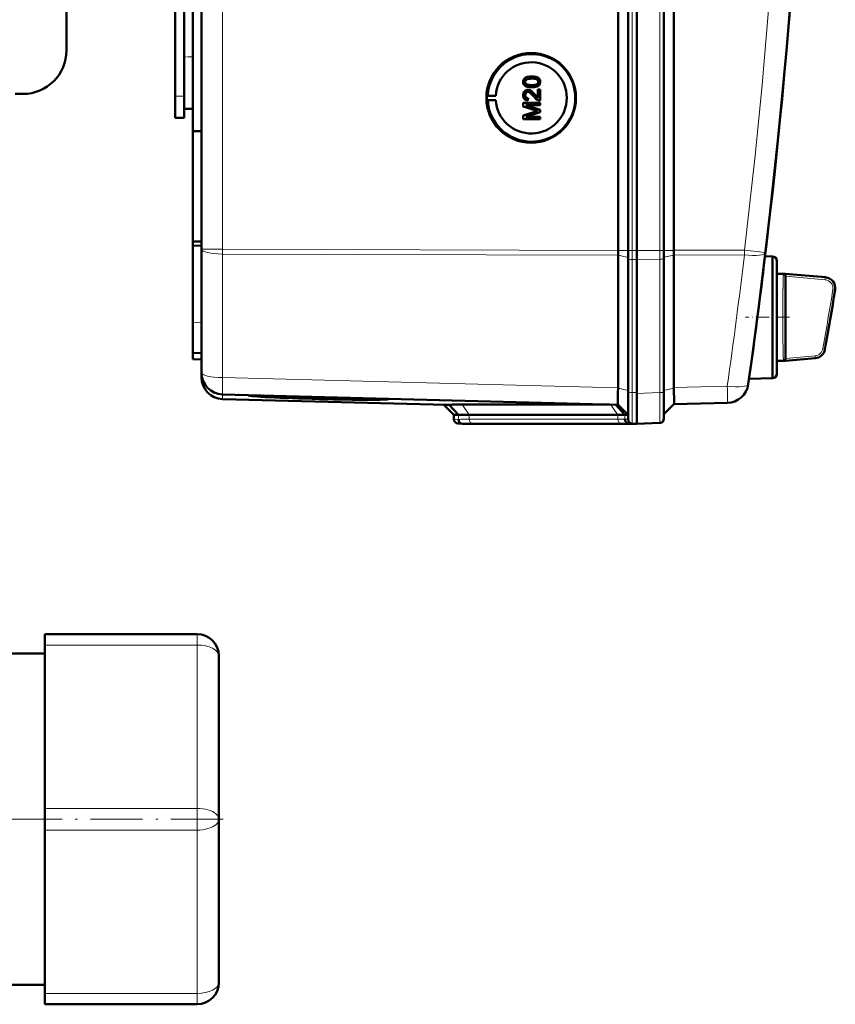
# Model space of a CAD drawing. Extents: x -1358 to 1757, y -1537 to 622.
# Tile 19 of 93: x 426 to 613, y -1537 to -1311. Entities that reach past the tile are written whole.
import ezdxf

# ---------------------------------------------------------------- set-up
doc = ezdxf.new("R2010")
doc.units = 0
doc.linetypes.add('DASHDOT', pattern=[18.5, 12, -3, 0.5, -3])

msp = doc.modelspace()

# ---------------------------------------------------------------- linework, layer by layer
at = {"color": 7, "lineweight": 50}
for p, q in [((467.79, -1363.4), (467.79, -1015.9)), ((563.49, -1363.67), (563.49, -1015.63)), ((565.79, -1015.62), (565.79, -1363.68)), ((567.79, -1015.62), (567.79, -1363.68)), ((574.04, -1363.68), (574.04, -1015.62)), ((576.33, -1363.65), (576.33, -1015.64)), ((567.79, -1030.61), (567.79, -1343.41)), ((463.79, -1312.84), (463.79, -1066.46)), ((465.79, -1190.58), (465.79, -1336.33)), ((461.79, -1328.25), (461.79, -1198.25)), ((436.79, -1303.75), (436.79, -1317.75)), ((463.79, -1319.25), (463.79, -1307.35)), ((463.79, -1331.14), (463.79, -1319.25)), ((543.66, -1323.75), (543.67, -1323.75)), ((463.79, -1328.25), (463.79, -1325.66)), ((542.15, -1324.99), (542.16, -1324.99)), ((542.42, -1325.5), (542.43, -1325.5)), ((542.77, -1326.81), (542.78, -1326.81)), ((543.66, -1326.22), (543.67, -1326.22)), ((545.07, -1326.76), (545.56, -1326.76)), ((545.07, -1328.64), (545.07, -1326.76)), ((545.24, -1325.84), (545.25, -1325.84)), ((545.56, -1326.76), (545.56, -1329.28)), ((545.56, -1326.76), (545.57, -1326.76)), ((545.57, -1326.76), (545.57, -1329.28)), ((545.61, -1324.98), (545.62, -1324.98)), ((426.79, -1327.75), (424.98, -1327.75)), ((461.79, -1333.25), (461.79, -1328.25)), ((463.79, -1333.25), (463.79, -1328.25)), ((533.37, -1328.16), (533.56, -1328.13)), ((533.37, -1328.16), (535.41, -1328.16)), ((533.37, -1329.16), (533.56, -1329.19)), ((533.37, -1329.16), (535.41, -1329.16)), ((533.56, -1328.13), (535.41, -1328.16)), ((533.56, -1329.19), (535.41, -1329.16)), ((542.15, -1328), (542.16, -1328)), ((542.85, -1328.73), (542.8, -1329.23)), ((542.85, -1328.73), (542.8, -1329.23)), ((542.8, -1329.23), (542.8, -1329.23)), ((542.85, -1328.73), (542.85, -1328.74)), ((544.35, -1327.88), (544.36, -1327.88)), ((544.36, -1327.88), (545.07, -1328.64)), ((545.56, -1329.28), (545.57, -1329.28)), ((463.79, -1331.14), (465.79, -1331.2)), ((541.71, -1329.82), (545.56, -1329.82)), ((541.71, -1330.63), (541.71, -1329.82)), ((544.37, -1331.48), (541.71, -1330.63)), ((542.3, -1330.36), (545.56, -1331.39)), ((545.56, -1330.36), (542.3, -1330.36)), ((542.31, -1330.36), (545.57, -1331.39)), ((545.56, -1329.82), (545.56, -1330.36)), ((545.56, -1329.82), (545.57, -1329.82)), ((545.56, -1330.36), (545.57, -1330.36)), ((545.56, -1331.39), (545.56, -1331.96)), ((545.56, -1331.39), (545.57, -1331.39)), ((545.57, -1329.82), (545.57, -1330.36)), ((545.57, -1331.39), (545.57, -1331.96)), ((461.79, -1333.25), (463.79, -1333.25)), ((541.71, -1332.71), (544.41, -1331.85)), ((541.71, -1333.53), (541.71, -1332.71)), ((545.56, -1333.53), (541.71, -1333.53)), ((545.56, -1331.96), (542.3, -1332.98)), ((542.3, -1332.98), (545.56, -1332.98)), ((545.57, -1331.96), (542.31, -1332.98)), ((545.56, -1331.96), (545.57, -1331.96)), ((545.56, -1332.98), (545.56, -1333.53)), ((545.56, -1332.98), (545.57, -1332.98)), ((545.56, -1333.53), (545.57, -1333.53)), ((545.57, -1332.98), (545.57, -1333.53)), ((465.79, -1336.33), (467.79, -1336.31)), ((465.79, -1361.61), (465.79, -1336.33)), ((567.79, -1363.68), (567.79, -1343.41)), ((465.79, -1361.61), (467.79, -1361.63)), ((465.79, -1361.61), (465.79, -1362.55)), ((465.79, -1362.55), (465.79, -1380.18)), ((465.79, -1362.55), (467.79, -1362.65)), ((467.79, -1391.76), (467.79, -1363.4)), ((563.49, -1364.79), (563.49, -1395.26)), ((565.79, -1363.68), (565.79, -1365.53)), ((565.79, -1365.53), (565.79, -1396.1)), ((567.79, -1363.68), (567.79, -1365.76)), ((567.79, -1363.68), (567.79, -1365.76)), ((574.04, -1363.68), (574.04, -1365.49)), ((574.04, -1365.49), (574.04, -1396.12)), ((576.33, -1364.78), (576.33, -1364.75)), ((576.33, -1364.78), (576.33, -1395.15)), ((598.97, -1365.05), (597.27, -1365)), ((598.97, -1379.05), (598.97, -1365.05)), ((567.79, -1365.76), (567.79, -1396.53)), ((567.79, -1365.76), (567.79, -1396.33)), ((596.93, -1367.79), (596.81, -1368.8)), ((599.97, -1366.05), (599.97, -1379.05)), ((599.97, -1369.05), (599.97, -1366.05)), ((599.97, -1369.05), (601.99, -1369.05)), ((601.98, -1369.6), (601.99, -1369.65)), ((602.82, -1369.12), (601.99, -1369.05)), ((602.82, -1369.12), (601.99, -1369.05)), ((601.99, -1369.65), (601.99, -1369.66)), ((601.99, -1369.66), (601.99, -1388.43)), ((602.82, -1369.12), (611.13, -1369.85)), ((598.97, -1388.81), (598.97, -1379.05)), ((599.97, -1379.05), (599.97, -1392.05)), ((465.79, -1387.18), (465.79, -1380.18)), ((465.79, -1388.68), (465.79, -1387.18)), ((467.79, -1387.25), (465.79, -1387.18)), ((465.79, -1388.68), (467.79, -1388.75)), ((598.97, -1393.05), (598.97, -1388.81)), ((599.97, -1389.05), (601.99, -1389.05)), ((599.97, -1392.05), (599.97, -1389.05)), ((602.82, -1388.97), (601.99, -1389.05)), ((608.79, -1388.45), (602.82, -1388.97)), ((467.79, -1392.81), (467.79, -1391.77)), ((593.5, -1393.92), (593.47, -1394.1)), ((598.97, -1393.05), (593.6, -1393.19)), ((563.49, -1399.14), (472.66, -1396.76)), ((476.23, -1396.85), (476.35, -1396.85)), ((478.49, -1396.95), (480.2, -1396.99)), ((480.21, -1397.02), (478.49, -1396.98)), ((480.2, -1396.99), (480.2, -1396.96)), ((563.49, -1395.35), (563.48, -1396.21)), ((563.49, -1395.35), (563.49, -1395.26)), ((565.79, -1396.1), (565.79, -1402.46)), ((567.79, -1396.33), (567.79, -1396.53)), ((567.79, -1403.5), (567.79, -1396.53)), ((574.04, -1402.32), (574.04, -1396.12)), ((524.1, -1399.15), (472.66, -1397.81)), ((509.08, -1397.76), (509.09, -1397.71)), ((525.79, -1401.44), (523.49, -1399.14)), ((526.87, -1401.47), (524.73, -1399.12)), ((527.65, -1399.09), (561.64, -1399.09)), ((565.08, -1401.42), (562.98, -1399.12)), ((563.49, -1399.14), (565.79, -1401.44)), ((576.33, -1399.02), (574.04, -1401.32)), ((588.61, -1398.7), (576.33, -1399.03)), ((525.79, -1402.46), (525.79, -1401.44)), ((526.87, -1401.47), (525.79, -1401.44)), ((563.45, -1401.44), (529.31, -1401.44)), ((565.79, -1401.44), (565.08, -1401.42)), ((527.79, -1403.5), (526.76, -1403.46)), ((528.7, -1403.52), (527.76, -1403.49)), ((528.7, -1403.52), (527.79, -1403.5)), ((564.86, -1403.5), (530.72, -1403.5)), ((564.86, -1403.5), (530.72, -1403.5)), ((566.9, -1403.48), (565.96, -1403.44)), ((566.76, -1403.46), (567.79, -1403.5)), ((567.79, -1403.5), (566.88, -1403.52)), ((567.79, -1403.5), (566.9, -1403.48)), ((573.07, -1403.31), (567.79, -1403.5)), ((567.79, -1403.5), (567.79, -1403.5)), ((431.79, -1454.3), (431.79, -1451.8)), ((431.79, -1451.8), (466.79, -1451.8)), ((431.79, -1454.3), (431.79, -1491.8)), ((416.79, -1456.25), (431.79, -1456.25)), ((471.79, -1494.3), (471.79, -1456.8)), ((431.79, -1496.8), (431.79, -1491.8)), ((471.79, -1494.3), (471.79, -1531.8)), ((431.79, -1496.8), (431.79, -1534.3)), ((416.79, -1532.35), (431.79, -1532.35)), ((431.79, -1536.8), (431.79, -1534.3)), ((431.79, -1536.8), (466.79, -1536.8))]:
    msp.add_line(p, q, dxfattribs=at)
at = {"color": 7, "lineweight": 18}
for p, q in [((472.66, -1363.4), (472.66, -1015.9)), ((566.76, -1015.62), (566.76, -1363.68)), ((573.07, -1363.68), (573.07, -1015.62)), ((461.79, -1328.25), (463.79, -1328.25)), ((472.66, -1363.4), (467.79, -1363.4)), ((472.66, -1363.4), (563.49, -1363.67)), ((472.66, -1363.4), (472.66, -1364.52)), ((563.49, -1364.79), (472.66, -1364.52)), ((472.66, -1392.88), (472.66, -1364.52)), ((563.49, -1363.68), (565.79, -1363.68)), ((563.49, -1364.78), (565.79, -1365.3)), ((566.76, -1363.68), (565.79, -1363.68)), ((566.76, -1363.68), (566.76, -1365.75)), ((567.79, -1363.68), (566.76, -1363.68)), ((573.07, -1363.68), (567.79, -1363.68)), ((573.07, -1363.68), (573.07, -1365.72)), ((573.07, -1363.68), (574.04, -1363.68)), ((576.33, -1363.68), (574.04, -1363.68)), ((576.33, -1364.75), (574.04, -1365.27)), ((576.33, -1363.65), (592.53, -1363.61)), ((592.53, -1364.73), (576.33, -1364.78)), ((566.76, -1365.75), (566.76, -1396.32)), ((566.76, -1365.75), (567.79, -1365.76)), ((573.07, -1365.72), (567.79, -1365.76)), ((573.07, -1365.72), (573.07, -1396.34)), ((596.93, -1367.79), (596.93, -1367.79)), ((596.8, -1368.81), (596.81, -1368.8)), ((601.47, -1369.51), (601.48, -1369.28)), ((601.48, -1369.28), (601.49, -1369.19)), ((601.49, -1369.19), (601.5, -1369.12)), ((601.99, -1369.6), (611.06, -1370.42)), ((602.01, -1369.1), (611.11, -1369.92)), ((611.06, -1370.42), (611.11, -1369.92)), ((613.34, -1372.83), (612.85, -1372.75)), ((465.79, -1380.18), (467.79, -1380.25)), ((601.45, -1388.27), (601.44, -1387.88)), ((608.75, -1387.88), (601.99, -1388.49)), ((608.79, -1388.38), (608.75, -1387.88)), ((610.54, -1386.23), (611.03, -1386.32)), ((601.49, -1388.9), (601.48, -1388.81)), ((601.5, -1388.97), (601.49, -1388.9)), ((608.79, -1388.38), (602.01, -1388.99)), ((472.66, -1392.88), (563.49, -1395.26)), ((576.33, -1395.15), (588.61, -1394.83)), ((593.49, -1393.94), (593.5, -1393.92)), ((472.66, -1397.81), (472.66, -1396.76)), ((563.49, -1395.35), (565.79, -1395.87)), ((566.76, -1396.32), (566.76, -1403.46)), ((567.79, -1396.33), (566.76, -1396.32)), ((567.79, -1396.53), (573.07, -1396.34)), ((576.33, -1395.32), (574.04, -1395.84)), ((529.31, -1401.44), (527.65, -1399.09)), ((563.45, -1401.44), (561.79, -1399.09)), ((526.88, -1402.49), (526.87, -1401.47)), ((529.31, -1402.46), (529.31, -1401.44)), ((563.45, -1402.46), (563.45, -1401.44)), ((565.08, -1402.45), (565.08, -1401.42)), ((526.88, -1402.49), (525.79, -1402.46)), ((527.76, -1403.49), (526.76, -1403.46)), ((563.45, -1402.46), (529.31, -1402.46)), ((564.13, -1403.46), (529.99, -1403.46)), ((565.79, -1402.46), (565.08, -1402.45)), ((566.76, -1403.46), (565.96, -1403.44)), ((566.88, -1403.52), (566.88, -1403.47)), ((466.79, -1454.3), (466.79, -1451.8)), ((431.79, -1454.3), (466.79, -1454.3)), ((466.79, -1491.8), (466.79, -1454.3)), ((431.79, -1491.8), (466.79, -1491.8)), ((466.79, -1496.8), (466.79, -1491.8)), ((431.79, -1496.8), (466.79, -1496.8)), ((466.79, -1496.8), (466.79, -1534.3)), ((431.79, -1534.3), (466.79, -1534.3)), ((466.79, -1536.8), (466.79, -1534.3))]:
    msp.add_line(p, q, dxfattribs=at)
at = {"color": 7, "linetype": 'DASHDOT', "lineweight": 18, "ltscale": 0.060001}
for p, q in [((463.59, -1319.25), (465.99, -1319.25)), ((461.59, -1328.25), (463.99, -1328.25))]:
    msp.add_line(p, q, dxfattribs=at)
at = {"color": 7, "linetype": 'DASHDOT', "lineweight": 18, "ltscale": 0.252676}
msp.add_line((602.86, -1379.05), (592.76, -1379.05), dxfattribs=at)
at = {"color": 7, "linetype": 'DASHDOT', "lineweight": 18}
msp.add_line((472.79, -1494.3), (-199.21, -1494.3), dxfattribs=at)
at = {"color": 7, "lineweight": 50}
for points in [[(541.71, -1324.98), (541.73, -1324.72), (541.82, -1324.47), (541.96, -1324.25), (542.16, -1324.07), (542.31, -1323.99), (542.64, -1323.86), (543.16, -1323.77), (543.66, -1323.75)], [(543.66, -1324.24), (543.29, -1324.25), (542.97, -1324.28), (542.69, -1324.34), (542.56, -1324.39), (542.3, -1324.58), (542.17, -1324.84), (542.15, -1324.99)], [(543.67, -1324.24), (543.1, -1324.27), (542.73, -1324.33), (542.56, -1324.39), (542.4, -1324.5), (542.27, -1324.64), (542.17, -1324.9), (542.16, -1324.99)], [(543.66, -1323.75), (544.18, -1323.77), (544.7, -1323.86), (544.94, -1323.95), (545.17, -1324.08), (545.37, -1324.26), (545.51, -1324.48), (545.59, -1324.73), (545.61, -1324.98)], [(545.17, -1324.98), (545.14, -1324.8), (545, -1324.56), (544.75, -1324.38), (544.54, -1324.32), (544.22, -1324.27), (543.66, -1324.24)], [(543.67, -1323.75), (544.17, -1323.77), (544.34, -1323.79), (544.84, -1323.91), (545.19, -1324.09), (545.44, -1324.34), (545.58, -1324.67), (545.62, -1324.98)], [(543.66, -1326.22), (543.14, -1326.19), (542.62, -1326.1), (542.26, -1325.95), (542.15, -1325.88), (541.95, -1325.7), (541.81, -1325.48), (541.73, -1325.23), (541.71, -1324.98)], [(541.71, -1327.99), (541.75, -1327.64), (541.88, -1327.31), (542.05, -1327.1), (542.26, -1326.93), (542.6, -1326.82), (542.77, -1326.81)], [(542.15, -1324.99), (542.16, -1325.11), (542.25, -1325.33), (542.42, -1325.5)], [(542.16, -1324.99), (542.19, -1325.16), (542.34, -1325.42), (542.43, -1325.5)], [(542.42, -1325.5), (542.76, -1325.64), (543.14, -1325.7), (543.66, -1325.72)], [(542.43, -1325.5), (542.82, -1325.65), (543.16, -1325.7), (543.67, -1325.72)], [(542.77, -1326.81), (542.97, -1326.82), (543.34, -1326.95), (543.67, -1327.17), (543.96, -1327.44), (544.35, -1327.88)], [(542.78, -1326.81), (543.07, -1326.84), (543.41, -1326.98), (543.67, -1327.16), (544.08, -1327.56), (544.36, -1327.88)], [(543.66, -1325.72), (544.32, -1325.69), (544.59, -1325.63), (544.72, -1325.59), (544.99, -1325.41), (545.14, -1325.17), (545.17, -1324.98)], [(545.24, -1325.84), (544.95, -1326), (544.48, -1326.15), (543.82, -1326.21), (543.66, -1326.22)], [(545.25, -1325.84), (544.82, -1326.06), (544.33, -1326.17), (543.67, -1326.22)], [(545.61, -1324.98), (545.56, -1325.36), (545.43, -1325.63), (545.24, -1325.84)], [(545.62, -1324.98), (545.56, -1325.36), (545.38, -1325.71), (545.25, -1325.84)], [(542.8, -1329.23), (542.44, -1329.15), (542.11, -1328.98), (541.98, -1328.85), (541.8, -1328.53), (541.72, -1328.17), (541.71, -1327.99)], [(542.78, -1327.3), (542.57, -1327.34), (542.39, -1327.44), (542.25, -1327.6), (542.18, -1327.8), (542.15, -1328)], [(542.15, -1328), (542.21, -1328.34), (542.34, -1328.53), (542.52, -1328.67), (542.74, -1328.73), (542.85, -1328.73)], [(542.79, -1327.3), (542.58, -1327.34), (542.43, -1327.42), (542.3, -1327.55), (542.21, -1327.7), (542.16, -1328)], [(542.16, -1328), (542.19, -1328.23), (542.25, -1328.4), (542.42, -1328.6), (542.66, -1328.71), (542.85, -1328.73)], [(544.12, -1328.34), (543.53, -1327.7), (543.4, -1327.58), (543.11, -1327.38), (542.78, -1327.3)], [(545.22, -1329.23), (544.96, -1329.11), (544.6, -1328.86), (544.12, -1328.34)], [(544.35, -1327.88), (544.76, -1328.36), (545.07, -1328.64)], [(602.01, -1369.1), (602.01, -1369.1), (602.01, -1369.1), (601.96, -1369.11), (601.5, -1369.12)], [(601.5, -1388.97), (601.94, -1388.98), (602, -1388.99), (602.01, -1388.99), (602.01, -1388.99), (602.01, -1388.99)], [(576.33, -1399.02), (576.33, -1399.02), (576.34, -1399), (576.36, -1398.92), (576.39, -1398.18), (576.35, -1395.79), (576.33, -1395.32)], [(563.47, -1398.84), (563.48, -1399.12), (563.49, -1399.13), (563.49, -1399.14)]]:
    msp.add_lwpolyline(points, dxfattribs=at)
at = {"color": 7, "lineweight": 18}
for points in [[(592.53, -1363.61), (595.97, -1364.02), (597.32, -1364.19), (597.36, -1364.2), (597.36, -1364.2)], [(601.86, -1379.04), (601.87, -1374.63), (601.92, -1371.43), (601.97, -1369.99), (601.99, -1369.66)], [(613.34, -1372.83), (613.38, -1372.42), (613.34, -1372), (613.24, -1371.6), (613.08, -1371.23), (612.85, -1370.88), (612.57, -1370.57), (612.25, -1370.32), (611.88, -1370.12), (611.49, -1369.99), (611.11, -1369.92)], [(601.99, -1388.43), (601.97, -1388.1), (601.92, -1386.63), (601.86, -1380.66), (601.86, -1379.04)], [(611.03, -1386.32), (611.03, -1386.39), (611.03, -1386.4), (611.03, -1386.4), (611.03, -1386.4)], [(573.07, -1396.34), (573.08, -1401.39), (573.07, -1403.25), (573.07, -1403.31), (573.07, -1403.31)]]:
    msp.add_lwpolyline(points, dxfattribs=at)
at = {"color": 7, "lineweight": 50}
for centre, radius, start, end in [((-858.99, -1189.65), 1466.77, 351.97557, 8.02443), ((-858.98, -1189.65), 1466.77, 353.02402, 6.97598), ((426.79, -1317.75), 10, 270, 360), ((543.61, -1328.66), 10.07, 121.6654, 176.9908), ((543.61, -1328.65), 10.06, 44.2296, 121.6614), ((543.6, -1328.66), 10.07, 326.8449, 44.2344), ((543.61, -1328.66), 10.06, 183.0071, 249.4136), ((545.53, -1328.31), 0.972, 251.2031, 271.7229), ((552.98, -1304.74), 28.1, 252.1439, 253.4495), ((554.08, -1362.28), 31.94, 106.5638, 107.6251), ((543.61, -1328.67), 10.06, 249.4231, 326.8509), ((598.97, -1366.05), 1, 360, 90), ((-858.98, -1189.65), 1466.77, 351.99436, 352.98416), ((601.5, -1369.53), 0.404, 68.1311, 90.6343), ((601.44, -1369.65), 0.54, 28.9625, 66.8421), ((601.42, -1369.67), 0.568, 7.3684, 29.9976), ((610.91, -1372.34), 2.5, 350.7584, 84.9846), ((-194.34, -1241.35), 818.33, 349.78982, 350.76058), ((608.57, -1385.96), 2.5, 275.0096, 349.7884), ((601.5, -1388.56), 0.405, 269.2718, 291.8375), ((601.47, -1388.48), 0.496, 292.2385, 311.349), ((601.42, -1388.42), 0.573, 311.1765, 330.2896), ((601.42, -1388.42), 0.569, 329.9504, 352.5335), ((601.48, -1388.43), 0.512, 352.7968, 0.0487), ((472.79, -1391.76), 5, 180, 268.5), ((598.97, -1392.05), 1, 270, 0), ((472.79, -1392.81), 5, 180, 268.5), ((588.47, -1393.71), 5, 271.5, 351.9756), ((478.64, -1397.25), 0.335, 96.098, 116.6611), ((480.35, -1397.29), 0.328, 94.8324, 116.5026), ((525.35, -1418.28), 19.17, 91.8477, 93.7257), ((527.29, -1499.01), 99.92, 89.7954, 91.4664), ((529.01, -1483.97), 82.54, 89.7929, 91.4806), ((563.64, -1344.68), 56.75, 269.8016, 271.4475), ((526.79, -1402.46), 1, 179.9996, 268.0001), ((530.47, -1471.24), 67.74, 89.7898, 91.498), ((565.11, -1331.78), 71.72, 269.8052, 271.4364), ((565.11, -1471.07), 67.57, 88.5012, 90.2139), ((566.79, -1402.46), 1, 180, 268), ((573.04, -1402.32), 1, 272, 360), ((466.79, -1456.8), 5, 0, 90), ((466.79, -1531.8), 5, 270, 360)]:
    msp.add_arc(centre, radius, start, end, dxfattribs=at)
at = {"color": 7, "lineweight": 18}
for centre, radius, start, end in [((-858.89, -1189.65), 1461.81, 353.16554, 6.83446), ((-858.87, -1190.77), 1461.78, 351.97558, 353.16537), ((639.45, -1371.29), 38.03, 177.3237, 178.3752), ((611.53, -1369.98), 0.424, 162.1119, 172.8479), ((750.13, -1374.25), 148.74, 178.444, 179.3011), ((610.88, -1372.4), 1.99, 37.688, 84.7251), ((610.88, -1372.4), 2, 14.0196, 37.6456), ((610.86, -1372.42), 2.01, 350.5978, 14.326), ((1107.51, -1378.65), 506.16, 179.2968, 180.0452), ((-194.34, -1241.34), 817.82, 349.7955, 350.75407), ((-194.34, -1241.35), 818.32, 349.79549, 350.75407), ((613.64, -1372.88), 0.296, 151.7104, 170.1156), ((1110.83, -1379.36), 509.47, 179.9645, 180.7079), ((750.54, -1383.82), 149.15, 180.707, 181.5619), ((608.56, -1385.88), 2.01, 275.394, 350.0546), ((608.56, -1385.88), 2.51, 275.2859, 349.939), ((617.43, -1387.78), 15.98, 181.7381, 183.6932), ((609.1, -1388.42), 0.314, 172.3323, 185.4928), ((529.01, -1484.56), 82.1, 89.7918, 91.4868), ((529.71, -1478.42), 74.96, 89.7903, 91.4949), ((563.64, -1345.19), 57.28, 269.8046, 271.4381), ((564.35, -1338.96), 64.5, 269.8063, 271.4331)]:
    msp.add_arc(centre, radius, start, end, dxfattribs=at)
at = {"color": 7, "lineweight": 50}
for centre, major_axis, ratio, start_param, end_param in [((543.54, -1328.66), (0, 10.3), 0.999657, 4.712389, 10.995574), ((543.56, -1328.66), (0, -8.17), 0.999657, 4.773641, 10.934322), ((543.57, -1328.66), (0, 10.21), 0.999657, 1.521815, 1.619778), ((563.62, -1363.67), (-0.01, -5), 0.026177, 4.712467, 4.715033), ((563.62, -1363.67), (0.01, 5), 0.026177, 1.57344, 1.797689), ((576.2, -1363.65), (-0.01, 5), 0.026177, 4.490592, 4.712311), ((601.99, -1379.06), (0, 10.01), 0.017446, 6.177853, 6.281655), ((601.99, -1379.04), (0, 10.01), 0.017447, 3.143123, 3.246931), ((494.64, -1397.39), (16.15, -0.42), 0.026181, 3.171524, 6.284941), ((494.64, -1397.38), (-14.44, 0.38), 0.026181, 0.039878, 1.656365), ((494.64, -1397.39), (12.78, -0.33), 0.026181, 3.140294, 6.284941), ((494.64, -1397.39), (12.78, -0.33), 0.026181, 2.986226, 3.13929), ((494.64, -1397.35), (-12.77, 0.33), 0.008724, 6.127951, 6.129122), ((563.62, -1394.14), (-0.13, -5), 0.020818, 5.141188, 5.611027), ((576.2, -1394.03), (-0.13, 5), 0.020818, 4.449362, 4.484951), ((494.64, -1397.38), (-14.44, 0.38), 0.026181, 1.656365, 3.134585), ((499.35, -1397.5), (8.06, -0.22), 0.032897, 0.002226, 0.195742), ((494.64, -1397.35), (14.45, -0.38), 0.008724, 0.135897, 0.136723), ((494.64, -1397.38), (-14.44, 0.38), 0.026181, 3.137143, 3.272853), ((500.49, -1397.53), (10.3, -0.28), 0.032776, 0.002254, 0.154137), ((563.63, -1394.14), (-0.13, -5), 0.020818, 5.611027, 5.937635), ((527.79, -1402.49), (0, -1), 0.910082, 4.712394, 6.248285), ((565.99, -1402.44), (0, -1), 0.910127, 4.712398, 6.248279)]:
    msp.add_ellipse(centre, major_axis=major_axis, ratio=ratio, start_param=start_param, end_param=end_param, dxfattribs=at)
at = {"color": 7, "lineweight": 18}
for centre, major_axis, ratio, start_param, end_param in [((472.79, -1363.4), (5, 0), 0.224951, 3.141593, 4.686209), ((566.79, -1365.53), (-1, 0), 0.224951, 0, 1.53589), ((573.04, -1365.49), (-1, 0), 0.224951, 1.605703, 3.141593), ((592.4, -1363.61), (-0.01, 5), 0.026177, 4.485496, 4.712311), ((592.4, -1363.61), (4.96, -0.59), 0.220468, 4.765165, 6.283185), ((472.79, -1391.76), (5, 0), 0.224951, 3.141593, 4.686209), ((472.79, -1391.76), (0.13, 5), 0.020818, 1.798234, 3.141593), ((588.47, -1393.71), (4.95, -0.7), 0.219379, 4.769732, 6.283185), ((588.47, -1393.71), (-0.13, 5), 0.020818, 3.141593, 4.484951), ((566.79, -1396.1), (-1, 0), 0.224951, 0, 1.53589), ((573.04, -1396.12), (1, 0), 0.224951, 4.747296, 6.283185), ((530.01, -1402.46), (0, 1), 0.707107, 1.570796, 3.106686), ((564.15, -1402.46), (0, 1), 0.707107, 1.570796, 3.106686), ((466.79, -1456.8), (5, 0), 0.5, 0, 1.570796), ((466.79, -1494.3), (5, 0), 0.5, 4.712389, 7.853982), ((466.79, -1531.8), (5, 0), 0.5, 4.712389, 6.283185)]:
    msp.add_ellipse(centre, major_axis=major_axis, ratio=ratio, start_param=start_param, end_param=end_param, dxfattribs=at)

doc.saveas('drawing.dxf')
